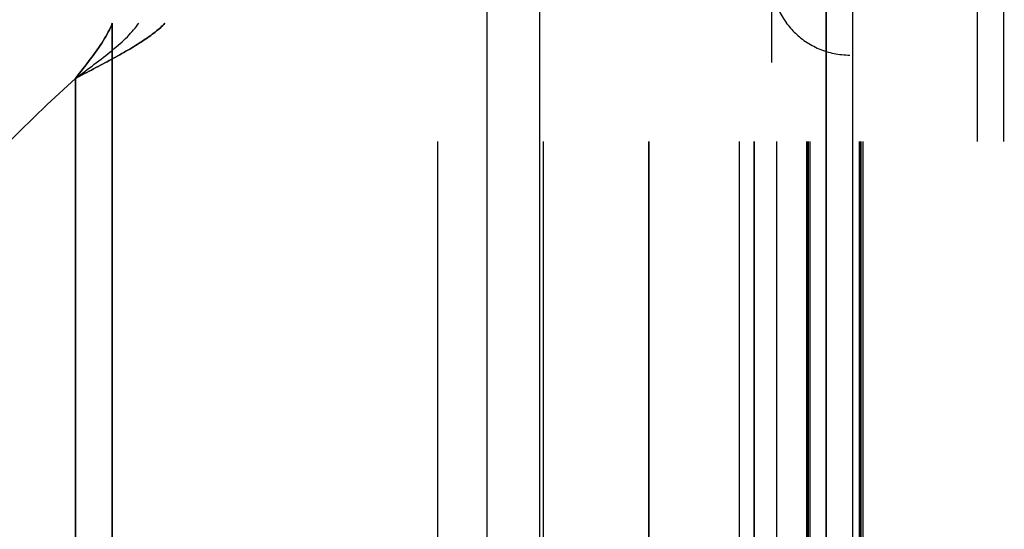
# Model space of a CAD drawing. Header units: millimetres. Extents: x -1690 to 192, y -898 to 54.
# Tile 216 of 256: x 78 to 103, y -72 to -59. Entities that reach past the tile are written whole.
import ezdxf

# ---------------------------------------------------------------- set-up
doc = ezdxf.new("R2010")
doc.units = ezdxf.units.MM
doc.header["$MEASUREMENT"] = 0
doc.layers.add('OVIDIO 186x93x72h', color=7, linetype='Continuous')

msp = doc.modelspace()

# ---------------------------------------------------------------- linework, layer by layer
at = {"layer": 'OVIDIO 186x93x72h', "extrusion": (0.045678, 0.114881, 0.992329)}
for points in [[(-134.425, 40.532), (-134.425, 147.388)], [(-134.425, 147.388), (-134.425, 40.532)], [(-134.882, 147.388), (-134.882, 40.532)], [(-134.882, 40.532), (-134.882, 147.388)], [(-119.943, 54.279), (-119.943, 109.47)], [(-120.172, 54.496), (-120.172, 108.9)]]:
    msp.add_lwpolyline(points, dxfattribs=at)
at = {"layer": 'OVIDIO 186x93x72h', "extrusion": (1, 0, 0)}
for points in [[(-61.765, 681.085), (-40.527, 681.085)], [(-110.514, 679.61), (-47.265, 679.61)], [(-47.265, 679.61), (-110.514, 679.61)], [(-58.759, 715.964), (-422.092, 715.964)], [(-422.092, 715.964), (-58.759, 715.964)], [(-60.163, 717.374), (-60.163, 715.874)], [(-60.163, 715.874), (-60.163, 717.374)], [(-60.807, 717.205), (-60.807, 715.705)], [(-61.5, 717.374), (-61.5, 715.874)]]:
    msp.add_lwpolyline(points, dxfattribs=at)
at = {"layer": 'OVIDIO 186x93x72h'}
for points in [[(102.275, -40.527), (102.275, -61.765)], [(102.946, -40.527), (102.946, -61.765)], [(98.429, -47.265), (98.429, -110.514)], [(98.429, -110.514), (98.429, -47.265)], [(99.1, -47.265), (99.1, -110.514)], [(89.788, -48.193), (89.788, -422.092)], [(91.13, -48.193), (91.13, -422.092)], [(80.252, -58.759), (80.252, -422.092)], [(80.252, -422.092), (80.252, -58.759)], [(79.313, -60.163), (78.594, -60.821), (77.895, -61.5)], [(77.895, -61.5), (78.594, -60.821), (79.313, -60.163)], [(77.895, -61.5), (78.594, -60.821), (79.313, -60.163)], [(79.313, -60.163), (78.594, -60.821), (77.895, -61.5)], [(77.895, -61.5), (78.594, -60.821), (79.313, -60.163)], [(79.313, -422.092), (79.313, -60.163)], [(79.313, -422.092), (79.313, -60.163)], [(79.313, -60.163), (79.313, -422.092)], [(79.313, -60.163), (79.313, -422.092)], [(77.895, -61.5), (63.948, -75.447)], [(63.948, -75.447), (77.895, -61.5)], [(88.546, -75.975), (88.546, -61.765)], [(91.229, -75.975), (91.229, -61.765)], [(93.912, -61.765), (93.912, -96.765)], [(93.912, -96.765), (93.912, -61.765)], [(96.225, -96.765), (96.225, -61.765)], [(96.596, -96.765), (96.596, -61.765)], [(96.596, -61.765), (96.596, -96.765)], [(97.174, -96.765), (97.174, -61.765)], [(97.937, -96.765), (97.937, -61.765)], [(97.937, -61.765), (97.937, -96.765)], [(97.982, -96.765), (97.982, -61.765)], [(98.027, -96.765), (98.027, -61.765)], [(99.279, -96.765), (99.279, -61.765)], [(99.279, -61.765), (99.279, -96.765)], [(99.324, -96.765), (99.324, -61.765)], [(99.368, -61.765), (99.368, -96.765)]]:
    msp.add_lwpolyline(points, dxfattribs=at)
at = {"layer": 'OVIDIO 186x93x72h', "extrusion": (1, 2.56846e-05, 8.30777e-08)}
for points in [[(-59.764, 678.439), (-41.774, 678.497)], [(-41.774, 680.084), (-59.769, 680.026)], [(-59.769, 680.026), (-41.774, 680.084)], [(-41.774, 678.497), (-59.764, 678.439)], [(-94.759, 676.665), (-63.759, 676.766)], [(-63.759, 676.766), (-94.759, 676.665)], [(-94.761, 677.374), (-63.761, 677.475)], [(-63.764, 678.184), (-94.763, 678.083)], [(-94.763, 678.083), (-63.764, 678.184)]]:
    msp.add_lwpolyline(points, dxfattribs=at)
at = {"layer": 'OVIDIO 186x93x72h', "extrusion": (0, -1.53093e-05, 1)}
msp.add_lwpolyline([(97.04, -41.761), (97.041, -59.754)], dxfattribs=at)
at = {"layer": 'OVIDIO 186x93x72h', "extrusion": (0.276089, -0.12261, 0.953279)}
for points in [[(-6.298, 74.007), (-6.298, 101.553)], [(-6.393, 74.007), (-6.393, 101.033)]]:
    msp.add_lwpolyline(points, dxfattribs=at)
at = {"layer": 'OVIDIO 186x93x72h', "extrusion": (0.894427, 0, 0.447214)}
for points in [[(-58.759, 603.888), (-58.166, 603.1), (-57.597, 602.294), (-57.051, 601.47), (-56.53, 600.63), (-56.034, 599.774), (-55.565, 598.905), (-55.122, 598.023), (-54.706, 597.129)], [(-54.706, 597.129), (-55.122, 598.023), (-55.565, 598.905), (-56.034, 599.774), (-56.53, 600.63), (-57.051, 601.47), (-57.597, 602.294), (-58.166, 603.1), (-58.759, 603.888)], [(-58.759, 603.888), (-58.166, 603.1), (-57.597, 602.294), (-57.051, 601.47), (-56.53, 600.63), (-56.034, 599.774), (-55.565, 598.905), (-55.122, 598.023), (-54.706, 597.129)], [(-54.706, 597.129), (-55.122, 598.023), (-55.565, 598.905), (-56.034, 599.774), (-56.53, 600.63), (-57.051, 601.47), (-57.597, 602.294), (-58.166, 603.1), (-58.759, 603.888)], [(-58.759, 603.888), (-58.166, 603.1), (-57.597, 602.294), (-57.051, 601.47), (-56.53, 600.63), (-56.034, 599.774), (-55.565, 598.905), (-55.122, 598.023), (-54.706, 597.129)], [(-72.765, 588.742), (-72.52, 588.74), (-72.274, 588.731), (-72.026, 588.718), (-71.776, 588.698), (-71.525, 588.672), (-71.272, 588.641), (-71.018, 588.603), (-70.763, 588.559), (-70.507, 588.508), (-70.251, 588.451), (-69.995, 588.388), (-69.738, 588.318), (-69.481, 588.241), (-69.225, 588.157), (-68.97, 588.067), (-68.716, 587.97), (-68.462, 587.866), (-68.211, 587.755), (-67.96, 587.638), (-67.712, 587.514), (-67.467, 587.382), (-67.223, 587.245), (-66.983, 587.1), (-66.745, 586.949), (-66.511, 586.792), (-66.281, 586.628), (-66.054, 586.458), (-65.831, 586.282), (-65.613, 586.1), (-65.399, 585.913), (-65.19, 585.719), (-64.986, 585.521), (-64.788, 585.317), (-64.594, 585.108), (-64.407, 584.894), (-64.225, 584.676), (-64.049, 584.453), (-63.879, 584.226), (-63.715, 583.996), (-63.558, 583.762), (-63.407, 583.524), (-63.262, 583.284), (-63.125, 583.04), (-62.993, 582.795), (-62.869, 582.547), (-62.752, 582.297), (-62.641, 582.045), (-62.537, 581.791), (-62.44, 581.537), (-62.35, 581.282), (-62.266, 581.026), (-62.189, 580.769), (-62.119, 580.513), (-62.056, 580.256), (-61.999, 580), (-61.948, 579.744), (-61.904, 579.489), (-61.866, 579.235), (-61.835, 578.982), (-61.809, 578.731), (-61.789, 578.481), (-61.776, 578.233), (-61.767, 577.987), (-61.765, 577.742)], [(-61.765, 577.742), (-61.767, 577.987), (-61.776, 578.233), (-61.789, 578.481), (-61.809, 578.731), (-61.835, 578.982), (-61.866, 579.235), (-61.904, 579.489), (-61.948, 579.744), (-61.999, 580), (-62.056, 580.256), (-62.119, 580.513), (-62.189, 580.769), (-62.266, 581.026), (-62.35, 581.282), (-62.44, 581.537), (-62.537, 581.791), (-62.641, 582.045), (-62.752, 582.297), (-62.869, 582.547), (-62.993, 582.795), (-63.125, 583.04), (-63.262, 583.284), (-63.407, 583.524), (-63.558, 583.762), (-63.715, 583.996), (-63.879, 584.226), (-64.049, 584.453), (-64.225, 584.676), (-64.407, 584.894), (-64.594, 585.108), (-64.788, 585.317), (-64.986, 585.521), (-65.19, 585.719), (-65.399, 585.913), (-65.613, 586.1), (-65.831, 586.282), (-66.054, 586.458), (-66.281, 586.628), (-66.511, 586.792), (-66.745, 586.949), (-66.983, 587.1), (-67.223, 587.245), (-67.467, 587.382), (-67.712, 587.514), (-67.96, 587.638), (-68.211, 587.755), (-68.462, 587.866), (-68.716, 587.97), (-68.97, 588.067), (-69.225, 588.157), (-69.481, 588.241), (-69.738, 588.318), (-69.995, 588.388), (-70.251, 588.451), (-70.507, 588.508), (-70.763, 588.559), (-71.018, 588.603), (-71.272, 588.641), (-71.525, 588.672), (-71.776, 588.698), (-72.026, 588.718), (-72.274, 588.731), (-72.52, 588.74), (-72.765, 588.742)], [(-61.765, 577.742), (-61.768, 578.007), (-61.777, 578.272), (-61.793, 578.539), (-61.816, 578.805), (-61.845, 579.072), (-61.881, 579.339), (-61.924, 579.606), (-61.973, 579.873), (-62.029, 580.139), (-62.091, 580.403), (-62.16, 580.667), (-62.236, 580.929), (-62.319, 581.189), (-62.408, 581.448), (-62.503, 581.704), (-62.605, 581.958), (-62.713, 582.21), (-62.827, 582.458), (-62.947, 582.703), (-63.073, 582.945), (-63.205, 583.183), (-63.342, 583.418), (-63.485, 583.649), (-63.633, 583.875), (-63.786, 584.098), (-63.944, 584.315), (-64.107, 584.529), (-64.275, 584.737), (-64.447, 584.941), (-64.623, 585.139), (-64.803, 585.332), (-64.986, 585.521), (-65.175, 585.704), (-65.368, 585.884), (-65.566, 586.06), (-65.77, 586.232), (-65.978, 586.4), (-66.192, 586.563), (-66.409, 586.721), (-66.632, 586.874), (-66.858, 587.022), (-67.089, 587.165), (-67.324, 587.303), (-67.562, 587.434), (-67.804, 587.56), (-68.049, 587.68), (-68.298, 587.795), (-68.549, 587.902), (-68.803, 588.004), (-69.059, 588.099), (-69.318, 588.188), (-69.578, 588.271), (-69.84, 588.347), (-70.104, 588.416), (-70.369, 588.478), (-70.634, 588.534), (-70.901, 588.583), (-71.168, 588.626), (-71.435, 588.662), (-71.702, 588.691), (-71.968, 588.714), (-72.235, 588.73), (-72.5, 588.739), (-72.765, 588.742)], [(-61.765, 577.742), (-61.767, 577.987), (-61.776, 578.233), (-61.789, 578.481), (-61.809, 578.731), (-61.835, 578.982), (-61.866, 579.235), (-61.904, 579.489), (-61.948, 579.744), (-61.999, 580), (-62.056, 580.256), (-62.119, 580.513), (-62.189, 580.769), (-62.266, 581.026), (-62.35, 581.282), (-62.44, 581.537), (-62.537, 581.791), (-62.641, 582.045), (-62.752, 582.297), (-62.869, 582.547), (-62.993, 582.795), (-63.125, 583.04), (-63.262, 583.284), (-63.407, 583.524), (-63.558, 583.762), (-63.715, 583.996), (-63.879, 584.226), (-64.049, 584.453), (-64.225, 584.676), (-64.407, 584.894), (-64.594, 585.108), (-64.788, 585.317), (-64.986, 585.521), (-65.19, 585.719), (-65.399, 585.913), (-65.613, 586.1), (-65.831, 586.282), (-66.054, 586.458), (-66.281, 586.628), (-66.511, 586.792), (-66.745, 586.949), (-66.983, 587.1), (-67.223, 587.245), (-67.467, 587.382), (-67.712, 587.514), (-67.96, 587.638), (-68.211, 587.755), (-68.462, 587.866), (-68.716, 587.97), (-68.97, 588.067), (-69.225, 588.157), (-69.481, 588.241), (-69.738, 588.318), (-69.995, 588.388), (-70.251, 588.451), (-70.507, 588.508), (-70.763, 588.559), (-71.018, 588.603), (-71.272, 588.641), (-71.525, 588.672), (-71.776, 588.698), (-72.026, 588.718), (-72.274, 588.731), (-72.52, 588.74), (-72.765, 588.742)], [(-72.765, 588.742), (-72.52, 588.74), (-72.274, 588.731), (-72.026, 588.718), (-71.776, 588.698), (-71.525, 588.672), (-71.272, 588.641), (-71.018, 588.603), (-70.763, 588.559), (-70.507, 588.508), (-70.251, 588.451), (-69.995, 588.388), (-69.738, 588.318), (-69.481, 588.241), (-69.225, 588.157), (-68.97, 588.067), (-68.716, 587.97), (-68.462, 587.866), (-68.211, 587.755), (-67.96, 587.638), (-67.712, 587.514), (-67.467, 587.382), (-67.223, 587.245), (-66.983, 587.1), (-66.745, 586.949), (-66.511, 586.792), (-66.281, 586.628), (-66.054, 586.458), (-65.831, 586.282), (-65.613, 586.1), (-65.399, 585.913), (-65.19, 585.719), (-64.986, 585.521), (-64.788, 585.317), (-64.594, 585.108), (-64.407, 584.894), (-64.225, 584.676), (-64.049, 584.453), (-63.879, 584.226), (-63.715, 583.996), (-63.558, 583.762), (-63.407, 583.524), (-63.262, 583.284), (-63.125, 583.04), (-62.993, 582.795), (-62.869, 582.547), (-62.752, 582.297), (-62.641, 582.045), (-62.537, 581.791), (-62.44, 581.537), (-62.35, 581.282), (-62.266, 581.026), (-62.189, 580.769), (-62.119, 580.513), (-62.056, 580.256), (-61.999, 580), (-61.948, 579.744), (-61.904, 579.489), (-61.866, 579.235), (-61.835, 578.982), (-61.809, 578.731), (-61.789, 578.481), (-61.776, 578.233), (-61.767, 577.987), (-61.765, 577.742)]]:
    msp.add_lwpolyline(points, dxfattribs=at)
at = {"layer": 'OVIDIO 186x93x72h', "extrusion": (0, 1, 0)}
for points in [[(-81.594, 715.964), (-80.252, 715.293)], [(-80.252, 715.293), (-81.594, 715.964)], [(-79.313, 717.374), (-79.313, 715.874)], [(-88.099, 689.985), (-93.912, 678.357)], [(-93.912, 678.357), (-88.099, 689.985)], [(-88.099, 689.985), (-90.782, 691.327)], [(-90.782, 691.327), (-88.099, 689.985)], [(-89.44, 690.656), (-95.254, 679.028)], [(-96.596, 679.699), (-90.782, 691.327)], [(-90.782, 691.327), (-96.596, 679.699)], [(-91.006, 684.171), (-93.689, 685.513)], [(-96.596, 679.699), (-93.912, 678.357)], [(-99.279, 676.569), (-99.199, 676.53), (-99.118, 676.492), (-99.035, 676.457), (-98.95, 676.422), (-98.864, 676.39), (-98.777, 676.359), (-98.688, 676.33), (-98.598, 676.303), (-98.507, 676.278), (-98.414, 676.254), (-98.32, 676.233), (-98.226, 676.214), (-98.13, 676.198), (-98.033, 676.183), (-97.935, 676.171), (-97.836, 676.161), (-97.737, 676.154), (-97.637, 676.149), (-97.537, 676.147), (-97.436, 676.147), (-97.335, 676.149), (-97.233, 676.155), (-97.131, 676.162), (-97.03, 676.173), (-96.928, 676.186), (-96.826, 676.202), (-96.725, 676.22), (-96.624, 676.241), (-96.523, 676.265), (-96.423, 676.291), (-96.324, 676.32), (-96.225, 676.352), (-96.127, 676.386), (-96.031, 676.422), (-95.935, 676.461), (-95.84, 676.503), (-95.747, 676.546), (-95.655, 676.592), (-95.564, 676.641), (-95.475, 676.691), (-95.387, 676.744), (-95.301, 676.799), (-95.216, 676.855), (-95.134, 676.914), (-95.053, 676.975), (-94.974, 677.037), (-94.897, 677.101), (-94.822, 677.166), (-94.749, 677.233), (-94.678, 677.301), (-94.609, 677.371), (-94.543, 677.442), (-94.478, 677.514), (-94.416, 677.587), (-94.356, 677.661), (-94.298, 677.736), (-94.242, 677.812), (-94.188, 677.889), (-94.137, 677.966), (-94.088, 678.043), (-94.041, 678.121), (-93.996, 678.2), (-93.953, 678.278), (-93.912, 678.357)], [(-93.912, 678.357), (-96.596, 679.699)], [(-93.912, 678.357), (-93.953, 678.278), (-93.996, 678.2), (-94.041, 678.121), (-94.088, 678.043), (-94.137, 677.966), (-94.188, 677.889), (-94.242, 677.812), (-94.298, 677.736), (-94.356, 677.661), (-94.416, 677.587), (-94.478, 677.514), (-94.543, 677.442), (-94.609, 677.371), (-94.678, 677.301), (-94.749, 677.233), (-94.822, 677.166), (-94.897, 677.101), (-94.974, 677.037), (-95.053, 676.975), (-95.134, 676.914), (-95.216, 676.855), (-95.301, 676.799), (-95.387, 676.744), (-95.475, 676.691), (-95.564, 676.641), (-95.655, 676.592), (-95.747, 676.546), (-95.84, 676.503), (-95.935, 676.461), (-96.031, 676.422), (-96.127, 676.386), (-96.225, 676.352), (-96.324, 676.32), (-96.423, 676.291), (-96.523, 676.265), (-96.624, 676.241), (-96.725, 676.22), (-96.826, 676.202), (-96.928, 676.186), (-97.03, 676.173), (-97.131, 676.162), (-97.233, 676.155), (-97.335, 676.149), (-97.436, 676.147), (-97.537, 676.147), (-97.637, 676.149), (-97.737, 676.154), (-97.836, 676.161), (-97.935, 676.171), (-98.033, 676.183), (-98.13, 676.198), (-98.226, 676.214), (-98.32, 676.233), (-98.414, 676.254), (-98.507, 676.278), (-98.598, 676.303), (-98.688, 676.33), (-98.777, 676.359), (-98.864, 676.39), (-98.95, 676.422), (-99.035, 676.457), (-99.118, 676.492), (-99.199, 676.53), (-99.279, 676.569)], [(-95.286, 676.808), (-98.385, 678.357)], [(-95.701, 679.252), (-97.251, 676.153)], [(-97.937, 679.252), (-97.917, 679.242), (-97.897, 679.233), (-97.876, 679.224), (-97.855, 679.215), (-97.834, 679.207), (-97.812, 679.199), (-97.79, 679.192), (-97.767, 679.185), (-97.744, 679.179), (-97.721, 679.173), (-97.698, 679.168), (-97.674, 679.163), (-97.65, 679.159), (-97.626, 679.156), (-97.601, 679.153), (-97.577, 679.15), (-97.552, 679.148), (-97.527, 679.147), (-97.502, 679.146), (-97.477, 679.146), (-97.451, 679.147), (-97.426, 679.148), (-97.4, 679.15), (-97.375, 679.153), (-97.35, 679.156), (-97.324, 679.16), (-97.299, 679.165), (-97.274, 679.17), (-97.248, 679.176), (-97.223, 679.183), (-97.199, 679.19), (-97.174, 679.198), (-97.149, 679.206), (-97.125, 679.215), (-97.101, 679.225), (-97.078, 679.235), (-97.054, 679.246), (-97.031, 679.258), (-97.009, 679.27), (-96.986, 679.283), (-96.964, 679.296), (-96.943, 679.309), (-96.922, 679.324), (-96.901, 679.338), (-96.881, 679.353), (-96.861, 679.369), (-96.842, 679.385), (-96.823, 679.401), (-96.805, 679.418), (-96.787, 679.435), (-96.77, 679.453), (-96.753, 679.47), (-96.737, 679.488), (-96.722, 679.507), (-96.707, 679.525), (-96.692, 679.544), (-96.678, 679.563), (-96.665, 679.582), (-96.652, 679.601), (-96.64, 679.621), (-96.628, 679.64), (-96.617, 679.66), (-96.606, 679.679), (-96.596, 679.699)], [(-96.596, 679.699), (-96.606, 679.679), (-96.617, 679.66), (-96.628, 679.64), (-96.64, 679.621), (-96.652, 679.601), (-96.665, 679.582), (-96.678, 679.563), (-96.692, 679.544), (-96.707, 679.525), (-96.722, 679.507), (-96.737, 679.488), (-96.753, 679.47), (-96.77, 679.453), (-96.787, 679.435), (-96.805, 679.418), (-96.823, 679.401), (-96.842, 679.385), (-96.861, 679.369), (-96.881, 679.353), (-96.901, 679.338), (-96.922, 679.324), (-96.943, 679.309), (-96.964, 679.296), (-96.986, 679.283), (-97.009, 679.27), (-97.031, 679.258), (-97.054, 679.246), (-97.078, 679.235), (-97.101, 679.225), (-97.125, 679.215), (-97.149, 679.206), (-97.174, 679.198), (-97.199, 679.19), (-97.223, 679.183), (-97.248, 679.176), (-97.274, 679.17), (-97.299, 679.165), (-97.324, 679.16), (-97.35, 679.156), (-97.375, 679.153), (-97.4, 679.15), (-97.426, 679.148), (-97.451, 679.147), (-97.477, 679.146), (-97.502, 679.146), (-97.527, 679.147), (-97.552, 679.148), (-97.577, 679.15), (-97.601, 679.153), (-97.626, 679.156), (-97.65, 679.159), (-97.674, 679.163), (-97.698, 679.168), (-97.721, 679.173), (-97.744, 679.179), (-97.767, 679.185), (-97.79, 679.192), (-97.812, 679.199), (-97.834, 679.207), (-97.855, 679.215), (-97.876, 679.224), (-97.897, 679.233), (-97.917, 679.242), (-97.937, 679.252)], [(-97.937, 679.252), (-99.279, 676.569)], [(-98.027, 679.297), (-97.937, 679.252)], [(-99.279, 676.569), (-97.937, 679.252)], [(-97.937, 679.252), (-98.027, 679.297)], [(-98.027, 679.297), (-101.605, 681.085)], [(-98.608, 677.91), (-102.275, 679.744)], [(-99.368, 676.613), (-99.279, 676.569)], [(-99.279, 676.569), (-99.368, 676.613)], [(-102.946, 678.402), (-99.368, 676.613)], [(-101.113, 677.485), (-99.771, 680.169)], [(-102.946, 678.402), (-101.605, 681.085)], [(-101.605, 681.085), (-102.946, 678.402)], [(-84.62, 696.942), (-87.303, 698.284)]]:
    msp.add_lwpolyline(points, dxfattribs=at)
at = {"layer": 'OVIDIO 186x93x72h', "extrusion": (0.326394, -0.003049, 0.945229)}
for points in [[(-60.832, 127.063), (-60.832, 127.11), (-60.831, 127.157), (-60.829, 127.205), (-60.826, 127.253), (-60.821, 127.301), (-60.816, 127.35), (-60.81, 127.399), (-60.802, 127.448), (-60.793, 127.497), (-60.784, 127.547), (-60.773, 127.596), (-60.76, 127.646), (-60.747, 127.695), (-60.732, 127.745), (-60.716, 127.794), (-60.699, 127.843), (-60.681, 127.892), (-60.661, 127.941), (-60.64, 127.989), (-60.618, 128.037), (-60.595, 128.084), (-60.57, 128.131), (-60.544, 128.178), (-60.517, 128.224), (-60.489, 128.269), (-60.46, 128.314), (-60.429, 128.358), (-60.398, 128.401), (-60.365, 128.443), (-60.331, 128.485), (-60.297, 128.525), (-60.261, 128.565), (-60.224, 128.603), (-60.186, 128.641), (-60.148, 128.677), (-60.109, 128.713), (-60.068, 128.747), (-60.028, 128.78), (-59.986, 128.812), (-59.944, 128.843), (-59.901, 128.872), (-59.857, 128.9), (-59.813, 128.927), (-59.769, 128.953), (-59.724, 128.977), (-59.679, 129), (-59.633, 129.022), (-59.587, 129.043), (-59.541, 129.062), (-59.495, 129.08), (-59.449, 129.096), (-59.402, 129.111), (-59.356, 129.125), (-59.309, 129.138), (-59.263, 129.149), (-59.216, 129.159), (-59.17, 129.168), (-59.124, 129.176), (-59.078, 129.183), (-59.032, 129.188), (-58.987, 129.192), (-58.942, 129.195), (-58.897, 129.197), (-58.853, 129.198)], [(-58.853, 129.198), (-58.897, 129.197), (-58.942, 129.195), (-58.987, 129.192), (-59.032, 129.188), (-59.078, 129.183), (-59.124, 129.176), (-59.17, 129.168), (-59.216, 129.159), (-59.263, 129.149), (-59.309, 129.138), (-59.356, 129.125), (-59.402, 129.111), (-59.449, 129.096), (-59.495, 129.08), (-59.541, 129.062), (-59.587, 129.043), (-59.633, 129.022), (-59.679, 129), (-59.724, 128.977), (-59.769, 128.953), (-59.813, 128.927), (-59.857, 128.9), (-59.901, 128.872), (-59.944, 128.843), (-59.986, 128.812), (-60.028, 128.78), (-60.068, 128.747), (-60.109, 128.713), (-60.148, 128.677), (-60.186, 128.641), (-60.224, 128.603), (-60.261, 128.565), (-60.297, 128.525), (-60.331, 128.485), (-60.365, 128.443), (-60.398, 128.401), (-60.429, 128.358), (-60.46, 128.314), (-60.489, 128.269), (-60.517, 128.224), (-60.544, 128.178), (-60.57, 128.131), (-60.595, 128.084), (-60.618, 128.037), (-60.64, 127.989), (-60.661, 127.941), (-60.681, 127.892), (-60.699, 127.843), (-60.716, 127.794), (-60.732, 127.745), (-60.747, 127.695), (-60.76, 127.646), (-60.773, 127.596), (-60.784, 127.547), (-60.793, 127.497), (-60.802, 127.448), (-60.81, 127.399), (-60.816, 127.35), (-60.821, 127.301), (-60.826, 127.253), (-60.829, 127.205), (-60.831, 127.157), (-60.832, 127.11), (-60.832, 127.063)], [(-58.858, 129.716), (-58.902, 129.715), (-58.947, 129.713), (-58.992, 129.71), (-59.038, 129.706), (-59.083, 129.701), (-59.129, 129.694), (-59.175, 129.686), (-59.221, 129.677), (-59.268, 129.667), (-59.314, 129.656), (-59.361, 129.643), (-59.407, 129.629), (-59.454, 129.614), (-59.5, 129.597), (-59.547, 129.58), (-59.593, 129.56), (-59.638, 129.54), (-59.684, 129.518), (-59.729, 129.495), (-59.774, 129.471), (-59.819, 129.445), (-59.863, 129.418), (-59.906, 129.39), (-59.949, 129.361), (-59.991, 129.33), (-60.033, 129.298), (-60.074, 129.265), (-60.114, 129.231), (-60.153, 129.195), (-60.192, 129.159), (-60.229, 129.121), (-60.266, 129.083), (-60.302, 129.043), (-60.336, 129.002), (-60.37, 128.961), (-60.403, 128.919), (-60.434, 128.876), (-60.465, 128.832), (-60.494, 128.787), (-60.522, 128.742), (-60.549, 128.696), (-60.575, 128.649), (-60.6, 128.602), (-60.623, 128.555), (-60.645, 128.507), (-60.666, 128.458), (-60.686, 128.41), (-60.704, 128.361), (-60.721, 128.312), (-60.737, 128.263), (-60.752, 128.213), (-60.765, 128.164), (-60.778, 128.114), (-60.789, 128.065), (-60.799, 128.015), (-60.807, 127.966), (-60.815, 127.917), (-60.821, 127.868), (-60.826, 127.819), (-60.831, 127.771), (-60.834, 127.723), (-60.836, 127.675), (-60.837, 127.628), (-60.837, 127.581)], [(-60.837, 127.581), (-60.837, 127.628), (-60.836, 127.675), (-60.834, 127.723), (-60.831, 127.771), (-60.826, 127.819), (-60.821, 127.868), (-60.815, 127.917), (-60.807, 127.966), (-60.799, 128.015), (-60.789, 128.065), (-60.778, 128.114), (-60.765, 128.164), (-60.752, 128.213), (-60.737, 128.263), (-60.721, 128.312), (-60.704, 128.361), (-60.686, 128.41), (-60.666, 128.458), (-60.645, 128.507), (-60.623, 128.555), (-60.6, 128.602), (-60.575, 128.649), (-60.549, 128.696), (-60.522, 128.742), (-60.494, 128.787), (-60.465, 128.832), (-60.434, 128.876), (-60.403, 128.919), (-60.37, 128.961), (-60.336, 129.002), (-60.302, 129.043), (-60.266, 129.083), (-60.229, 129.121), (-60.192, 129.159), (-60.153, 129.195), (-60.114, 129.231), (-60.074, 129.265), (-60.033, 129.298), (-59.991, 129.33), (-59.949, 129.361), (-59.906, 129.39), (-59.863, 129.418), (-59.819, 129.445), (-59.774, 129.471), (-59.729, 129.495), (-59.684, 129.518), (-59.638, 129.54), (-59.593, 129.56), (-59.547, 129.58), (-59.5, 129.597), (-59.454, 129.614), (-59.407, 129.629), (-59.361, 129.643), (-59.314, 129.656), (-59.268, 129.667), (-59.221, 129.677), (-59.175, 129.686), (-59.129, 129.694), (-59.083, 129.701), (-59.038, 129.706), (-58.992, 129.71), (-58.947, 129.713), (-58.902, 129.715), (-58.858, 129.716)], [(-62.802, 124.073), (-62.758, 124.074), (-62.713, 124.076), (-62.668, 124.079), (-62.623, 124.083), (-62.577, 124.088), (-62.531, 124.094), (-62.485, 124.101), (-62.439, 124.11), (-62.392, 124.119), (-62.346, 124.13), (-62.299, 124.142), (-62.253, 124.155), (-62.206, 124.17), (-62.16, 124.186), (-62.114, 124.202), (-62.067, 124.221), (-62.022, 124.24), (-61.976, 124.26), (-61.931, 124.282), (-61.886, 124.305), (-61.841, 124.33), (-61.797, 124.355), (-61.754, 124.382), (-61.711, 124.41), (-61.669, 124.439), (-61.627, 124.469), (-61.586, 124.5), (-61.546, 124.533), (-61.507, 124.566), (-61.468, 124.601), (-61.431, 124.636), (-61.394, 124.673), (-61.358, 124.71), (-61.323, 124.748), (-61.29, 124.788), (-61.257, 124.828), (-61.225, 124.868), (-61.195, 124.91), (-61.165, 124.952), (-61.137, 124.995), (-61.11, 125.038), (-61.084, 125.082), (-61.06, 125.127), (-61.036, 125.172), (-61.014, 125.217), (-60.993, 125.263), (-60.974, 125.309), (-60.955, 125.355), (-60.938, 125.401), (-60.922, 125.448), (-60.907, 125.495), (-60.894, 125.541), (-60.882, 125.588), (-60.87, 125.635), (-60.861, 125.682), (-60.852, 125.728), (-60.844, 125.775), (-60.838, 125.821), (-60.833, 125.867), (-60.828, 125.913), (-60.825, 125.958), (-60.823, 126.003), (-60.822, 126.048), (-60.822, 126.093)], [(-60.822, 126.093), (-60.822, 126.048), (-60.823, 126.003), (-60.825, 125.958), (-60.828, 125.913), (-60.833, 125.867), (-60.838, 125.821), (-60.844, 125.775), (-60.852, 125.728), (-60.861, 125.682), (-60.87, 125.635), (-60.882, 125.588), (-60.894, 125.541), (-60.907, 125.495), (-60.922, 125.448), (-60.938, 125.401), (-60.955, 125.355), (-60.974, 125.309), (-60.993, 125.263), (-61.014, 125.217), (-61.036, 125.172), (-61.06, 125.127), (-61.084, 125.082), (-61.11, 125.038), (-61.137, 124.995), (-61.165, 124.952), (-61.195, 124.91), (-61.225, 124.868), (-61.257, 124.828), (-61.29, 124.788), (-61.323, 124.748), (-61.358, 124.71), (-61.394, 124.673), (-61.431, 124.636), (-61.468, 124.601), (-61.507, 124.566), (-61.546, 124.533), (-61.586, 124.5), (-61.627, 124.469), (-61.669, 124.439), (-61.711, 124.41), (-61.754, 124.382), (-61.797, 124.355), (-61.841, 124.33), (-61.886, 124.305), (-61.931, 124.282), (-61.976, 124.26), (-62.022, 124.24), (-62.067, 124.221), (-62.114, 124.202), (-62.16, 124.186), (-62.206, 124.17), (-62.253, 124.155), (-62.299, 124.142), (-62.346, 124.13), (-62.392, 124.119), (-62.439, 124.11), (-62.485, 124.101), (-62.531, 124.094), (-62.577, 124.088), (-62.623, 124.083), (-62.668, 124.079), (-62.713, 124.076), (-62.758, 124.074), (-62.802, 124.073)], [(-60.822, 126.093), (-60.822, 126.042), (-60.824, 125.992), (-60.826, 125.942), (-60.83, 125.892), (-60.835, 125.842), (-60.842, 125.792), (-60.85, 125.742), (-60.859, 125.692), (-60.869, 125.643), (-60.88, 125.594), (-60.893, 125.545), (-60.907, 125.497), (-60.922, 125.449), (-60.938, 125.402), (-60.955, 125.355), (-60.974, 125.309), (-60.993, 125.263), (-61.014, 125.218), (-61.035, 125.174), (-61.058, 125.13), (-61.081, 125.088), (-61.106, 125.045), (-61.131, 125.004), (-61.158, 124.964), (-61.185, 124.924), (-61.212, 124.885), (-61.241, 124.848), (-61.27, 124.811), (-61.3, 124.775), (-61.331, 124.74), (-61.362, 124.706), (-61.394, 124.673), (-61.426, 124.64), (-61.46, 124.608), (-61.494, 124.577), (-61.53, 124.546), (-61.566, 124.516), (-61.603, 124.487), (-61.641, 124.458), (-61.68, 124.431), (-61.72, 124.404), (-61.761, 124.377), (-61.803, 124.352), (-61.845, 124.328), (-61.888, 124.304), (-61.932, 124.282), (-61.976, 124.26), (-62.022, 124.24), (-62.068, 124.22), (-62.114, 124.202), (-62.161, 124.185), (-62.209, 124.169), (-62.257, 124.154), (-62.305, 124.141), (-62.354, 124.128), (-62.403, 124.117), (-62.452, 124.107), (-62.502, 124.098), (-62.552, 124.091), (-62.602, 124.085), (-62.652, 124.08), (-62.702, 124.076), (-62.752, 124.074), (-62.802, 124.073)], [(-60.822, 126.093), (-60.822, 126.048), (-60.823, 126.003), (-60.825, 125.958), (-60.828, 125.913), (-60.833, 125.867), (-60.838, 125.821), (-60.844, 125.775), (-60.852, 125.728), (-60.861, 125.682), (-60.87, 125.635), (-60.882, 125.588), (-60.894, 125.541), (-60.907, 125.495), (-60.922, 125.448), (-60.938, 125.401), (-60.955, 125.355), (-60.974, 125.309), (-60.993, 125.263), (-61.014, 125.217), (-61.036, 125.172), (-61.06, 125.127), (-61.084, 125.082), (-61.11, 125.038), (-61.137, 124.995), (-61.165, 124.952), (-61.195, 124.91), (-61.225, 124.868), (-61.257, 124.828), (-61.29, 124.788), (-61.323, 124.748), (-61.358, 124.71), (-61.394, 124.673), (-61.431, 124.636), (-61.468, 124.601), (-61.507, 124.566), (-61.546, 124.533), (-61.586, 124.5), (-61.627, 124.469), (-61.669, 124.439), (-61.711, 124.41), (-61.754, 124.382), (-61.797, 124.355), (-61.841, 124.33), (-61.886, 124.305), (-61.931, 124.282), (-61.976, 124.26), (-62.022, 124.24), (-62.067, 124.221), (-62.114, 124.202), (-62.16, 124.186), (-62.206, 124.17), (-62.253, 124.155), (-62.299, 124.142), (-62.346, 124.13), (-62.392, 124.119), (-62.439, 124.11), (-62.485, 124.101), (-62.531, 124.094), (-62.577, 124.088), (-62.623, 124.083), (-62.668, 124.079), (-62.713, 124.076), (-62.758, 124.074), (-62.802, 124.073)], [(-62.802, 124.073), (-62.758, 124.074), (-62.713, 124.076), (-62.668, 124.079), (-62.623, 124.083), (-62.577, 124.088), (-62.531, 124.094), (-62.485, 124.101), (-62.439, 124.11), (-62.392, 124.119), (-62.346, 124.13), (-62.299, 124.142), (-62.253, 124.155), (-62.206, 124.17), (-62.16, 124.186), (-62.114, 124.202), (-62.067, 124.221), (-62.022, 124.24), (-61.976, 124.26), (-61.931, 124.282), (-61.886, 124.305), (-61.841, 124.33), (-61.797, 124.355), (-61.754, 124.382), (-61.711, 124.41), (-61.669, 124.439), (-61.627, 124.469), (-61.586, 124.5), (-61.546, 124.533), (-61.507, 124.566), (-61.468, 124.601), (-61.431, 124.636), (-61.394, 124.673), (-61.358, 124.71), (-61.323, 124.748), (-61.29, 124.788), (-61.257, 124.828), (-61.225, 124.868), (-61.195, 124.91), (-61.165, 124.952), (-61.137, 124.995), (-61.11, 125.038), (-61.084, 125.082), (-61.06, 125.127), (-61.036, 125.172), (-61.014, 125.217), (-60.993, 125.263), (-60.974, 125.309), (-60.955, 125.355), (-60.938, 125.401), (-60.922, 125.448), (-60.907, 125.495), (-60.894, 125.541), (-60.882, 125.588), (-60.87, 125.635), (-60.861, 125.682), (-60.852, 125.728), (-60.844, 125.775), (-60.838, 125.821), (-60.833, 125.867), (-60.828, 125.913), (-60.825, 125.958), (-60.823, 126.003), (-60.822, 126.048), (-60.822, 126.093)]]:
    msp.add_lwpolyline(points, dxfattribs=at)
at = {"layer": 'OVIDIO 186x93x72h', "extrusion": (1, 5.03618e-08, -1.557e-05)}
for points in [[(-59.767, 680.027), (-59.762, 678.44)], [(-59.762, 678.44), (-59.767, 680.027)], [(-61.175, 678.233), (-61.181, 679.82)]]:
    msp.add_lwpolyline(points, dxfattribs=at)
at = {"layer": 'OVIDIO 186x93x72h', "extrusion": (1.55701e-05, -0.003235, 0.999995)}
msp.add_lwpolyline([(97.03, -57.567), (97.031, -57.617), (97.033, -57.667), (97.036, -57.718), (97.04, -57.768), (97.046, -57.818), (97.053, -57.868), (97.061, -57.917), (97.071, -57.967), (97.081, -58.016), (97.093, -58.065), (97.106, -58.114), (97.121, -58.162), (97.136, -58.209), (97.153, -58.257), (97.171, -58.303), (97.19, -58.349), (97.21, -58.395), (97.231, -58.439), (97.253, -58.483), (97.276, -58.527), (97.3, -58.569), (97.325, -58.611), (97.35, -58.652), (97.377, -58.692), (97.404, -58.732), (97.433, -58.77), (97.462, -58.808), (97.491, -58.844), (97.522, -58.88), (97.553, -58.915), (97.584, -58.949), (97.616, -58.981), (97.649, -59.013), (97.683, -59.045), (97.717, -59.076), (97.753, -59.106), (97.79, -59.136), (97.827, -59.165), (97.866, -59.193), (97.905, -59.22), (97.945, -59.247), (97.986, -59.273), (98.028, -59.298), (98.071, -59.322), (98.114, -59.345), (98.158, -59.367), (98.203, -59.388), (98.248, -59.408), (98.294, -59.427), (98.341, -59.445), (98.388, -59.461), (98.436, -59.477), (98.484, -59.491), (98.532, -59.504), (98.581, -59.516), (98.631, -59.527), (98.68, -59.536), (98.73, -59.544), (98.78, -59.551), (98.83, -59.557), (98.88, -59.561), (98.93, -59.565), (98.98, -59.566), (99.03, -59.567)], dxfattribs=at)
at = {"layer": 'OVIDIO 186x93x72h', "extrusion": (-0.001021, 0.999999, 0.000352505)}
for points in [[(-99.895, 677.447), (-98.978, 677.763)], [(-98.978, 677.763), (-99.895, 677.447)], [(-100.14, 678.156), (-98.978, 678.557)], [(-98.978, 679.35), (-100.385, 678.865)], [(-100.385, 678.865), (-98.978, 679.35)]]:
    msp.add_lwpolyline(points, dxfattribs=at)
at = {"layer": 'OVIDIO 186x93x72h', "extrusion": (1, 5.03615e-08, -1.55699e-05)}
for points in [[(-61.765, 679.33), (-61.76, 677.743)], [(-61.76, 677.743), (-61.765, 679.33)]]:
    msp.add_lwpolyline(points, dxfattribs=at)
at = {"layer": 'OVIDIO 186x93x72h', "extrusion": (0.000995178, 0.999995, 0.002882)}
for points in [[(-99.316, 677.843), (-99.806, 679.261)], [(-100.509, 679.018), (-100.02, 677.6)], [(-100.02, 677.6), (-100.509, 679.018)], [(-101.846, 678.556), (-101.357, 677.138)], [(-102.402, 678.364), (-101.912, 676.946)], [(-101.912, 676.946), (-102.402, 678.364)]]:
    msp.add_lwpolyline(points, dxfattribs=at)
at = {"layer": 'OVIDIO 186x93x72h'}
for points in [[(79.313, -60.163, 715.874), (79.362, -60.101, 715.872), (79.41, -60.038, 715.869), (79.458, -59.977, 715.863), (79.506, -59.915, 715.856), (79.554, -59.854, 715.846), (79.601, -59.793, 715.833), (79.647, -59.733, 715.819), (79.693, -59.673, 715.802), (79.738, -59.613, 715.784), (79.782, -59.554, 715.763), (79.825, -59.495, 715.74), (79.866, -59.437, 715.716), (79.907, -59.378, 715.689), (79.946, -59.321, 715.661), (79.984, -59.263, 715.631), (80.021, -59.206, 715.599), (80.056, -59.149, 715.566), (80.089, -59.092, 715.531), (80.121, -59.036, 715.495), (80.151, -58.98, 715.457), (80.179, -58.924, 715.418), (80.205, -58.868, 715.377), (80.23, -58.813, 715.336), (80.252, -58.759, 715.293)], [(81.594, -58.759, 715.964), (81.567, -58.786, 716.017), (81.538, -58.814, 716.069), (81.509, -58.842, 716.12), (81.478, -58.87, 716.171), (81.446, -58.898, 716.221), (81.413, -58.926, 716.27), (81.379, -58.954, 716.319), (81.343, -58.982, 716.366), (81.307, -59.011, 716.413), (81.27, -59.039, 716.459), (81.231, -59.068, 716.504), (81.192, -59.096, 716.548), (81.151, -59.125, 716.591), (81.11, -59.153, 716.633), (81.068, -59.182, 716.674), (81.025, -59.21, 716.714), (80.98, -59.239, 716.753), (80.935, -59.268, 716.791), (80.89, -59.297, 716.828), (80.843, -59.326, 716.864), (80.795, -59.355, 716.898), (80.747, -59.384, 716.932), (80.698, -59.413, 716.965), (80.648, -59.442, 716.996), (80.598, -59.471, 717.026), (80.547, -59.5, 717.055), (80.495, -59.529, 717.083), (80.443, -59.559, 717.11), (80.39, -59.588, 717.135), (80.336, -59.618, 717.159), (80.282, -59.647, 717.182), (80.228, -59.677, 717.204), (80.173, -59.707, 717.224), (80.118, -59.737, 717.243), (80.062, -59.767, 717.261), (80.006, -59.797, 717.278), (79.949, -59.827, 717.293), (79.892, -59.857, 717.307), (79.835, -59.887, 717.319), (79.778, -59.917, 717.331), (79.72, -59.948, 717.341), (79.662, -59.978, 717.349), (79.604, -60.009, 717.357), (79.546, -60.04, 717.363), (79.488, -60.07, 717.368), (79.43, -60.101, 717.371), (79.371, -60.132, 717.373), (79.313, -60.163, 717.374)], [(79.313, -60.163, 717.374), (79.371, -60.132, 717.373), (79.43, -60.101, 717.371), (79.488, -60.07, 717.368), (79.546, -60.04, 717.363), (79.604, -60.009, 717.357), (79.662, -59.978, 717.349), (79.72, -59.948, 717.341), (79.778, -59.917, 717.331), (79.835, -59.887, 717.319), (79.892, -59.857, 717.307), (79.949, -59.827, 717.293), (80.006, -59.797, 717.278), (80.062, -59.767, 717.261), (80.118, -59.737, 717.243), (80.173, -59.707, 717.224), (80.228, -59.677, 717.204), (80.282, -59.647, 717.182), (80.336, -59.618, 717.159), (80.39, -59.588, 717.135), (80.443, -59.559, 717.11), (80.495, -59.529, 717.083), (80.547, -59.5, 717.055), (80.598, -59.471, 717.026), (80.648, -59.442, 716.996), (80.698, -59.413, 716.965), (80.747, -59.384, 716.932), (80.795, -59.355, 716.898), (80.843, -59.326, 716.864), (80.89, -59.297, 716.828), (80.935, -59.268, 716.791), (80.98, -59.239, 716.753), (81.025, -59.21, 716.714), (81.068, -59.182, 716.674), (81.11, -59.153, 716.633), (81.151, -59.125, 716.591), (81.192, -59.096, 716.548), (81.231, -59.068, 716.504), (81.27, -59.039, 716.459), (81.307, -59.011, 716.413), (81.343, -58.982, 716.366), (81.379, -58.954, 716.319), (81.413, -58.926, 716.27), (81.446, -58.898, 716.221), (81.478, -58.87, 716.171), (81.509, -58.842, 716.12), (81.538, -58.814, 716.069), (81.567, -58.786, 716.017), (81.594, -58.759, 715.964)], [(80.252, -58.759, 715.293), (80.23, -58.813, 715.336), (80.205, -58.868, 715.377), (80.179, -58.924, 715.418), (80.151, -58.98, 715.457), (80.121, -59.036, 715.495), (80.089, -59.092, 715.531), (80.056, -59.149, 715.566), (80.021, -59.206, 715.599), (79.984, -59.263, 715.631), (79.946, -59.321, 715.661), (79.907, -59.378, 715.689), (79.866, -59.437, 715.716), (79.825, -59.495, 715.74), (79.782, -59.554, 715.763), (79.738, -59.613, 715.784), (79.693, -59.673, 715.802), (79.647, -59.733, 715.819), (79.601, -59.793, 715.833), (79.554, -59.854, 715.846), (79.506, -59.915, 715.856), (79.458, -59.977, 715.863), (79.41, -60.038, 715.869), (79.362, -60.101, 715.872), (79.313, -60.163, 715.874)], [(79.313, -60.163, 716.628), (79.374, -60.118, 716.627), (79.434, -60.072, 716.624), (79.495, -60.027, 716.618), (79.556, -59.982, 716.61), (79.616, -59.936, 716.6), (79.676, -59.891, 716.588), (79.736, -59.846, 716.574), (79.795, -59.802, 716.558), (79.854, -59.757, 716.54), (79.913, -59.712, 716.52), (79.97, -59.668, 716.498), (80.027, -59.623, 716.474), (80.084, -59.579, 716.448), (80.139, -59.535, 716.42), (80.194, -59.491, 716.39), (80.248, -59.447, 716.359), (80.301, -59.403, 716.325), (80.353, -59.359, 716.29), (80.403, -59.316, 716.254), (80.452, -59.272, 716.215), (80.501, -59.229, 716.175), (80.547, -59.186, 716.133), (80.593, -59.142, 716.09), (80.637, -59.099, 716.045), (80.679, -59.056, 715.998), (80.72, -59.013, 715.95), (80.759, -58.971, 715.9), (80.796, -58.928, 715.849), (80.832, -58.886, 715.797), (80.866, -58.843, 715.743), (80.897, -58.801, 715.687), (80.927, -58.759, 715.631)]]:
    msp.add_polyline3d(points, dxfattribs=at)

doc.saveas('drawing.dxf')
